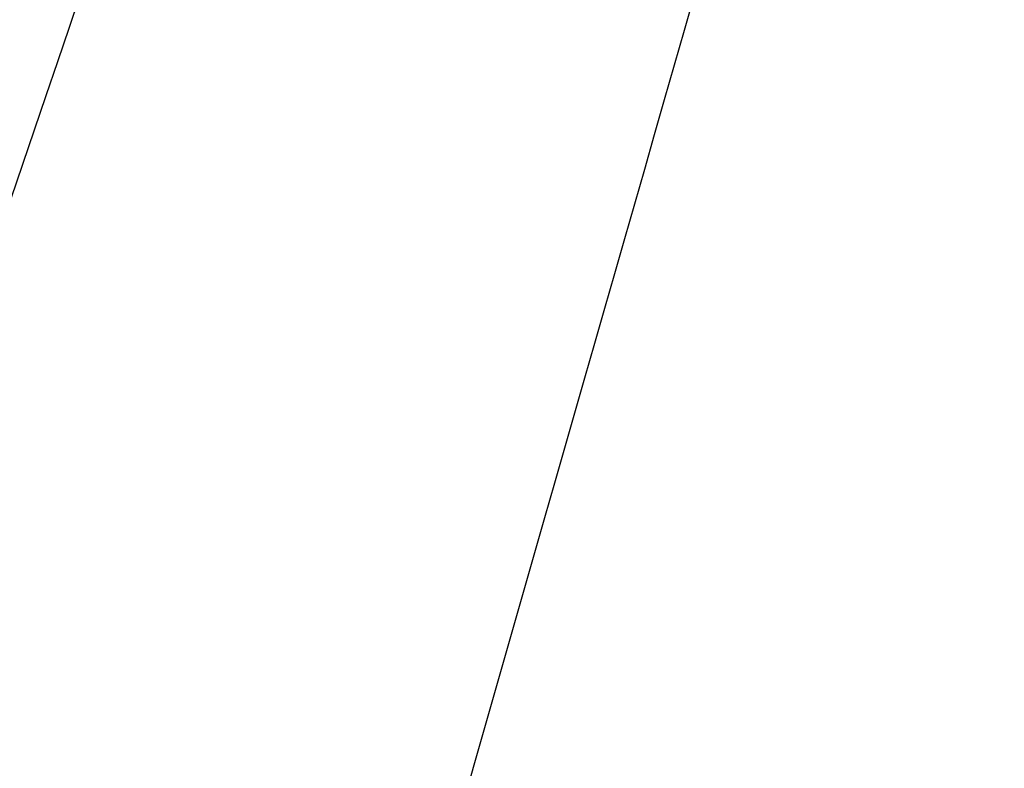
# Model space of a CAD drawing. Header units: millimetres. Extents: x 397 to 647, y -125 to 125.
# Tile 29 of 256: x 504.5 to 508.8, y -53.35 to -50.09. Entities that reach past the tile are written whole.
import ezdxf

# ---------------------------------------------------------------- set-up
doc = ezdxf.new("R2010")
doc.units = ezdxf.units.MM
doc.layers.add('Default', color=7, linetype='Continuous')

msp = doc.modelspace()

# ---------------------------------------------------------------- linework, layer by layer
at = {"layer": 'Default'}
for points in [[(490.5414, -91.8407, 120), (490.5298, -91.8748, 117.8526), (490.3996, -92.2578, 114.6912), (490.0814, -93.1942, 110.6341), (489.6802, -94.3748, 106.6141), (489.0703, -96.1696, 101.7525), (488.259, -98.5572, 96.1204), (487.4512, -100.9343, 90.6927), (486.7269, -103.0657, 85.5232), (486.2564, -104.4503, 81.5177), (485.9914, -105.2302, 78.5734), (485.899, -105.5019, 77.2039), (485.7826, -105.8445, 75.0611), (485.7166, -106.0389, 72.1962), (485.8687, -105.5912, 68.0388), (486.265, -104.425, 63.8607), (486.9119, -102.5213, 59.5882), (487.809, -99.8812, 55.2206), (488.9438, -96.5419, 50.7886), (490.294, -92.5686, 46.3261), (492.3446, -86.5341, 40.3681), (495.3021, -77.8311, 32.9499), (499.2334, -66.2624, 24.122), (503.0566, -55.0117, 15.8451), (505.4705, -47.9082, 10.4528), (506.5256, -44.8031, 8)], [(495.0606, -93.2543, 120), (495.0507, -93.289, 117.8526), (494.9394, -93.6778, 114.6912), (494.6673, -94.6286, 110.6341), (494.3241, -95.8275, 106.6141), (493.8026, -97.6499, 101.7525), (493.1087, -100.0742, 96.1204), (492.4179, -102.488, 90.6927), (491.7985, -104.6521, 85.5232), (491.3961, -106.058, 81.5177), (491.1694, -106.85, 78.5734), (491.0905, -107.1258, 77.2039), (490.9909, -107.4736, 75.0611), (490.9344, -107.6711, 72.1962), (491.0645, -107.2165, 68.0388), (491.4034, -106.0323, 63.8607), (491.9567, -104.0994, 59.5882), (492.7239, -101.4186, 55.2206), (493.6944, -98.0279, 50.7886), (494.8491, -93.9934, 46.3261), (496.6027, -87.8661, 40.3681), (499.1319, -79.0291, 32.9499), (502.4939, -67.2823, 24.122), (505.7635, -55.8584, 15.8451), (507.8279, -48.6456, 10.4528), (508.7302, -45.4928, 8)], [(508.5883, -96.1014, 120), (508.5834, -96.1371, 117.8526), (508.5285, -96.5378, 114.6912), (508.3943, -97.5177, 110.6341), (508.2251, -98.7531, 106.6141), (507.9679, -100.6311, 101.7525), (507.6257, -103.1295, 96.1204), (507.285, -105.6169, 90.6927), (506.9796, -107.8472, 85.5232), (506.7811, -109.296, 81.5177), (506.6693, -110.1121, 78.5734), (506.6304, -110.3964, 77.2039), (506.5813, -110.7548, 75.0611), (506.5535, -110.9583, 72.1962), (506.6176, -110.4899, 68.0388), (506.7847, -109.2695, 63.8607), (507.0576, -107.2775, 59.5882), (507.4359, -104.515, 55.2206), (507.9145, -101.0207, 50.7886), (508.484, -96.8631, 46.3261), (509.3488, -90.5487, 40.3681), (510.5961, -81.4419, 32.9499), (512.2541, -69.3364, 24.122), (513.8665, -57.5638, 15.8451), (514.8845, -50.1307, 10.4528), (515.3295, -46.8817, 8)]]:
    msp.add_open_spline(points, degree=3, knots=[-0.156287, -0.156287, -0.156287, -0.156287, 5.391708, 8.259528, 11.127349, 16.862989, 22.598629, 28.334269, 34.06991, 39.80555, 42.67337, 45.54119, 45.54119, 52.045095, 58.549, 65.052905, 71.55681, 78.060716, 84.564621, 91.068526, 97.572431, 110.580241, 123.588051, 136.595861, 147.239569, 147.239569, 147.239569, 147.239569], dxfattribs=at)

doc.saveas('drawing.dxf')
